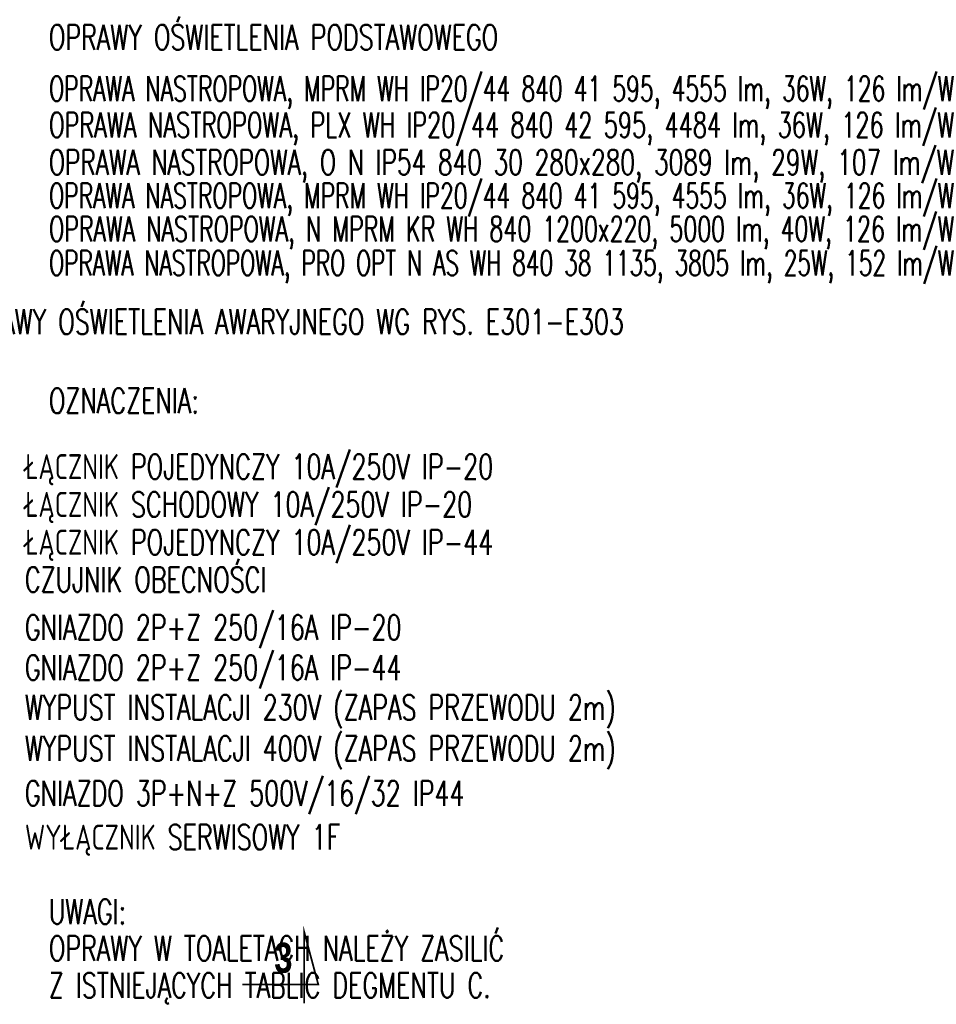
# Model space of a CAD drawing. Header units: millimetres. Extents: x 28600 to 181045, y -399112 to -163690.
# Tile 53 of 256: x 48753 to 49486, y -196614 to -195826. Entities that reach past the tile are written whole.
import ezdxf
from ezdxf.enums import TextEntityAlignment as Align

# ---------------------------------------------------------------- set-up
doc = ezdxf.new("R2010")
doc.units = ezdxf.units.MM
doc.layers.add('!! 0_ Opis', color=8, linetype='Continuous')
doc.layers.add('E1', color=2, linetype='Continuous')
doc.styles.add('ELE1', font='romans.shx', dxfattribs={"width": 0.8, "height": 18})
doc.styles.add('STYLE7', font='ARIALNB.TTF')

msp = doc.modelspace()

# ---------------------------------------------------------------- linework, layer by layer
at = {"layer": '!! 0_ Opis', "color": 2, "const_width": 1.44}
msp.add_lwpolyline([(48930.91104, -196598.02128), (48991.73664, -196598.02128), (48980.46545, -196555.95664), (48980.46545, -196613.22768)], dxfattribs=at)
msp.add_lwpolyline([(48930.91104, -196598.02128), (48991.73664, -196598.02128), (48980.46545, -196555.95664), (48980.46545, -196613.22768)], dxfattribs=at)

# ---------------------------------------------------------------- texts
at = {"layer": '!! 0_ Opis', "color": 9, "style": 'STYLE7', "text_generation_flag": 6, "width": 0.95}
msp.add_text('3', height=24, rotation=180.00000016, dxfattribs=at).set_placement((48956.56665, -196588.63741))
at = {"layer": 'E1', "style": 'ELE1', "width": 0.7}
for s, p in [('OPRAWY OŚWIETLENIA PODSTAWOWEGO', (48776.27408, -195840.17555)), ('OPRAWA NASTROPOWA, MPRM WH IP20/44 840 41 595, 4555 lm, 36W, 126 lm/W ', (48776.27408, -195881.34734)), ('OPRAWA NASTROPOWA, PLX WH IP20/44 840 42 595, 4484 lm, 36W, 126 lm/W', (48776.27408, -195910.34055)), ('OPRAWA NASTROPOWA, O N IP54 840 30 280x280, 3089 lm, 29W, 107 lm/W', (48776.27408, -195940.26206)), ('OPRAWA NASTROPOWA, MPRM WH IP20/44 840 41 595, 4555 lm, 36W, 126 lm/W', (48776.27408, -195966.97464)), ('OPRAWA NASTROPOWA, N MPRM KR WH 840 1200x220, 5000 lm, 40W, 126 lm/W', (48776.27408, -195993.5536)), ('OPRAWA NASTROPOWA, PRO OPT N AS WH 840 38 1135, 3805 lm, 25W, 152 lm/W', (48776.27408, -196020.83689)), ('OPRAWY OŚWIETLENIA AWARYJNEGO WG RYS. E301-E303', (48699.83716, -196067.87823)), ('OZNACZENIA:', (48776.27408, -196131.03344)), ('UWAGI:', (48776.27408, -196539.83648)), ('OPRAWY W TOALETACH NALEŻY ZASILIĆ ', (48776.27408, -196569.17754)), ('Z ISTNIEJĄCYCH TABLIC DEGMENTU C.', (48776.27408, -196598.75422))]:
    msp.add_text(s, height=20, dxfattribs=at).set_placement(p, align=Align.MIDDLE_LEFT)
for s, p in [('ŁĄCZNIK POJEDYNCZY 10A/250V IP-20', (48757.08986, -196193.77295)), ('ŁĄCZNIK SCHODOWY 10A/250V IP-20', (48757.08986, -196224.00925)), ('ŁĄCZNIK POJEDYNCZY 10A/250V IP-44', (48757.08986, -196254.24556)), ('CZUJNIK OBECNOŚCI', (48757.08986, -196284.14376)), ('GNIAZDO 2P+Z 250/16A IP-20 ', (48757.08986, -196322.38229)), ('GNIAZDO 2P+Z 250/16A IP-44 ', (48757.08986, -196354.51578)), ('WYPUST INSTALACJI 230V (ZAPAS PRZEWODU 2m)', (48757.08986, -196386.40342)), ('WYPUST INSTALACJI 400V (ZAPAS PRZEWODU 2m)', (48757.08986, -196419.26706)), ('GNIAZDO 3P+N+Z 500V/16/32 IP44', (48757.08986, -196455.05152)), ('WYŁĄCZNIK SERWISOWY 1F', (48757.08986, -196490.21302))]:
    msp.add_text(s, height=20, dxfattribs=at).set_placement(p)

doc.saveas('drawing.dxf')
